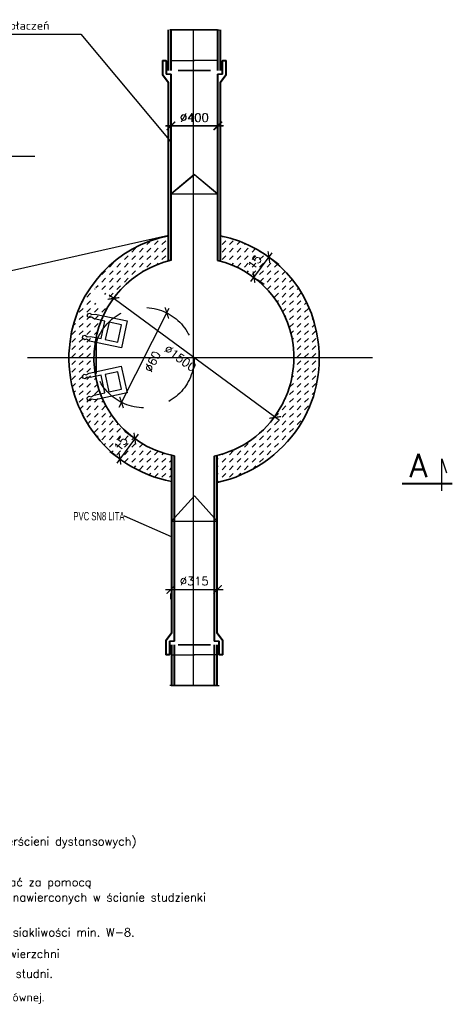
# Model space of a CAD drawing. Header units: millimetres. Extents: x 486 to 2078, y -150 to 500.
# Tile 6 of 6: x 1819 to 2078, y -139 to 450. Entities that reach past the tile are written whole.
import ezdxf
from ezdxf import colors
from ezdxf.entities.mleader import LeaderData, LeaderLine
from ezdxf.lldxf.tags import DXFTag
from ezdxf.math import Vec2, Vec3

# ---------------------------------------------------------------- set-up
doc = ezdxf.new("R2010")
doc.units = ezdxf.units.MM
doc.header["$LTSCALE"] = 5
doc.linetypes.add('DASHED2', pattern=[9.524999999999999, 6.35, -3.175])
for name, color, linetype in [('NAPISY', 7, 'Continuous'), ('OBRYS_20', 7, 'Continuous'), ('OBRYS_25', 7, 'Continuous'), ('OBRYS_70', 7, 'Continuous'), ('OPIS_25', 7, 'Continuous'), ('OPIS_70', 7, 'Continuous'), ('OSIE2', 1, 'DASHDOT'), ('PRZERYWANE2', 7, 'DASHED2')]:
    doc.layers.add(name, color=color, linetype=linetype)
doc.layers.add('OBRYS_35', color=7, linetype='Continuous', lineweight=35)
doc.layers.add('WYMIARY_25', color=250, linetype='Continuous', lineweight=25)
doc.styles.add('25', font='simplex.shx', dxfattribs={"height": 5})
doc.styles.add('70', font='simplex.shx', dxfattribs={"height": 15})
doc.styles.add('_Q_MM_5', font='ARIALN.TTF', dxfattribs={"width": 0.8, "height": 5})
doc.styles.add('wymiar', font='simplex.shx')
tags = doc.linetypes.add('DASHDOT', pattern=[20, 10, -5, 0, -5]).pattern_tags.tags
tags[10:11] = [DXFTag(74, 4), DXFTag(75, 0), DXFTag(340, '0'), DXFTag(46, 0.0), DXFTag(50, 0.0), DXFTag(44, 0.0), DXFTag(45, 0.0)]
tags[8:9] = [DXFTag(74, 4), DXFTag(75, 0), DXFTag(340, '0'), DXFTag(46, 0.0), DXFTag(50, 0.0), DXFTag(44, 0.0), DXFTag(45, 0.0)]
tags[6:7] = [DXFTag(74, 4), DXFTag(75, 0), DXFTag(340, '0'), DXFTag(46, 0.0), DXFTag(50, 0.0), DXFTag(44, 0.0), DXFTag(45, 0.0)]
tags[4:5] = [DXFTag(74, 4), DXFTag(75, 0), DXFTag(340, '0'), DXFTag(46, 0.0), DXFTag(50, 0.0), DXFTag(44, 0.0), DXFTag(45, 0.0)]
doc.dimstyles.new('WYMIARY1_25', dxfattribs={"dimscale": 2.5, "dimtxt": 2, "dimasz": 2, "dimexe": 1, "dimexo": 3, "dimgap": 1, "dimtad": 1, "dimtxsty": 'wymiar', "dimblk": 'ARCHTICK', "dimcen": 2, "dimdle": 1.3, "dimclrd": 256, "dimclre": 256, "dimaunit": 1, "dimadec": 0, "dimazin": 0, "dimtfac": 1, "dimtix": 1, "dimtmove": 2, "dimatfit": 3, "dimldrblk": 'ARCHTICK', "dimfxl": 0, "dimarcsym": 0})

# ---------------------------------------------------------------- blocks, each defined once
blk = doc.blocks.new('_ArchTick')
at = {"color": 0, "linetype": 'ByBlock', "lineweight": -3, "const_width": 0.15}
blk.add_lwpolyline([(-0.5, -0.5), (0.5, 0.5)], dxfattribs=at)
blk = doc.blocks.new('*D77')
at = {"layer": 'Defpoints', "color": 0}
for p in [(1875.23621948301, 283.6837347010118), (1971.840449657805, 212.4964976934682)]:
    blk.add_point(p, dxfattribs=at)
at = {"layer": 'WYMIARY_25', "lineweight": -2}
blk.add_line((1974.456814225, 210.5685100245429), (1872.619854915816, 285.6117223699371), dxfattribs=at)
at = {"layer": 'WYMIARY_25', "lineweight": -2, "xscale": 5, "yscale": 5, "zscale": 5}
for p, rotation in [((1875.23621948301, 283.6837347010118), 143.6136598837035), ((1971.840449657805, 212.4964976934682), 323.6136598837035)]:
    blk.add_blockref('_ArchTick', p, dxfattribs=dict(at, rotation=rotation))
at = {"layer": 'WYMIARY_25', "color": 0, "insert": (1915.106048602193, 247.9335389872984), "char_height": 5, "attachment_point": 5, "rotation": 323.61365988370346, "style": 'wymiar'}
blk.add_mtext('%%C1500', dxfattribs=at)
blk = doc.blocks.new('*D78')
at = {"layer": 'Defpoints', "color": 0}
for p in [(1887.944841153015, 199.7884156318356), (1879.042396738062, 187.7158637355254), (1879.046489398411, 187.712847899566)]:
    blk.add_point(p, dxfattribs=at)
at = {"layer": 'WYMIARY_25', "lineweight": -2}
for p, q in [((1889.86872470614, 202.4078044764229), (1877.114420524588, 185.0994907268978)), ((1881.907057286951, 204.237591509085), (1885.928153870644, 201.274490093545)), ((1873.008705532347, 192.1620237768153), (1877.029802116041, 189.1989223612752))]:
    blk.add_line(p, q, dxfattribs=at)
at = {"layer": 'WYMIARY_25', "lineweight": -2, "xscale": 5, "yscale": 5, "zscale": 5}
for p, rotation in [((1887.940748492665, 199.7914314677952), 53.613910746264), ((1879.042396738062, 187.7158637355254), 233.613910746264)]:
    blk.add_blockref('_ArchTick', p, dxfattribs=dict(at, rotation=rotation))
at = {"layer": 'WYMIARY_25', "color": 0, "insert": (1879.466383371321, 196.71976485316), "char_height": 5, "attachment_point": 5, "rotation": 53.61391074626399, "style": 'wymiar'}
blk.add_mtext('15', dxfattribs=at)
blk = doc.blocks.new('*D79')
at = {"layer": 'Defpoints', "color": 0}
for p in [(1968.030006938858, 308.4685252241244), (1968.083440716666, 308.4291504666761), (1959.131655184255, 296.392957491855)]:
    blk.add_point(p, dxfattribs=at)
at = {"layer": 'WYMIARY_25', "lineweight": -2}
for p, q in [((1957.257112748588, 293.7372097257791), (1970.011416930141, 311.0455234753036)), ((1974.067790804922, 304.0193493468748), (1970.096035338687, 306.9460918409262)), ((1965.169439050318, 291.9437816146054), (1961.197683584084, 294.8705241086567))]:
    blk.add_line(p, q, dxfattribs=at)
at = {"layer": 'WYMIARY_25', "lineweight": -2, "xscale": 5, "yscale": 5, "zscale": 5}
for p, rotation in [((1968.083440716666, 308.4291504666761), 53.61391074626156), ((1959.185088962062, 296.3535827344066), 233.6139107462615)]:
    blk.add_blockref('_ArchTick', p, dxfattribs=dict(at, rotation=rotation))
at = {"layer": 'WYMIARY_25', "color": 0, "insert": (1959.609075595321, 305.3574838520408), "char_height": 5, "attachment_point": 5, "rotation": 53.61391074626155, "style": 'wymiar'}
blk.add_mtext('15', dxfattribs=at)
blk = doc.blocks.new('*D80')
at = {"layer": 'Defpoints', "color": 0}
for p in [(1907.091698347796, 274.9919118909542), (1879.984032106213, 221.4645877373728)]:
    blk.add_point(p, dxfattribs=at)
at = {"layer": 'WYMIARY_25', "lineweight": -2}
blk.add_line((1878.515700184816, 218.5651910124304), (1908.560030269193, 277.8913086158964), dxfattribs=at)
at = {"layer": 'WYMIARY_25', "lineweight": -2, "xscale": 5, "yscale": 5, "zscale": 5}
for p, rotation in [((1907.091698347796, 274.9919118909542), 63.14112839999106), ((1879.984032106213, 221.4645877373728), 243.1411283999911)]:
    blk.add_blockref('_ArchTick', p, dxfattribs=dict(at, rotation=rotation))
at = {"layer": 'WYMIARY_25', "color": 0, "insert": (1898.462874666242, 245.9503985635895), "char_height": 5, "attachment_point": 5, "rotation": 63.14112839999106, "style": 'wymiar'}
blk.add_mtext('∅60', dxfattribs=at)
blk = doc.blocks.new('*D83')
at = {"layer": 'Defpoints', "color": 0}
for p in [(1909.438060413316, 385.1054836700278), (1937.438052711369, 386.8645969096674), (1937.438060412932, 385.1056062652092)]:
    blk.add_point(p, dxfattribs=at)
at = {"layer": 'WYMIARY_25', "lineweight": -2}
for p, q in [((1909.438027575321, 392.6054836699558), (1909.438041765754, 389.3644743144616)), ((1937.438027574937, 392.6056062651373), (1937.43804176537, 389.3645969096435)), ((1906.188052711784, 386.8644600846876), (1940.688052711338, 386.8646111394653))]:
    blk.add_line(p, q, dxfattribs=at)
at = {"layer": 'WYMIARY_25', "lineweight": -2, "xscale": 5, "yscale": 5, "zscale": 5}
for p, rotation in [((1909.438052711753, 386.8644743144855), 180.000250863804), ((1937.438052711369, 386.8645969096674), 0.000250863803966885)]:
    blk.add_blockref('_ArchTick', p, dxfattribs=dict(at, rotation=rotation))
at = {"layer": 'WYMIARY_25', "color": 0, "insert": (1923.438030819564, 391.8645356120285), "char_height": 5, "attachment_point": 5, "rotation": 0.000250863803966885, "style": 'wymiar'}
blk.add_mtext('∅400', dxfattribs=at)
blk = doc.blocks.new('*D86')
at = {"layer": 'Defpoints', "color": 0}
for p in [(1909.637670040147, 385.1056062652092), (1909.63767774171, 386.8645969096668), (1937.637670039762, 385.1054836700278)]:
    blk.add_point(p, dxfattribs=at)
at = {"layer": 'WYMIARY_25', "lineweight": -2}
for p, q in [((1909.637702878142, 392.6056062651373), (1909.637688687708, 389.3645969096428)), ((1937.637702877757, 392.6054836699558), (1937.637688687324, 389.3644743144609)), ((1940.887677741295, 386.864460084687), (1906.387677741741, 386.8646111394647))]:
    blk.add_line(p, q, dxfattribs=at)
at = {"layer": 'WYMIARY_25', "lineweight": -2, "xscale": 5, "yscale": 5, "zscale": 5}
for p, rotation in [((1909.63767774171, 386.8645969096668), 179.999749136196), ((1937.637677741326, 386.8644743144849), 359.999749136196)]:
    blk.add_blockref('_ArchTick', p, dxfattribs=dict(at, rotation=rotation))
at = {"layer": 'WYMIARY_25', "color": 0, "insert": (1923.637699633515, 391.8645356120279), "char_height": 5, "attachment_point": 5, "rotation": 359.99974913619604, "style": 'wymiar'}
blk.add_mtext('∅400', dxfattribs=at)
blk = doc.blocks.new('*D87')
at = {"layer": 'Defpoints', "color": 0}
for p in [(1909.438060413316, 111.351015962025), (1937.438052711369, 109.591902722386), (1937.438060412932, 111.3508933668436)]:
    blk.add_point(p, dxfattribs=at)
at = {"layer": 'WYMIARY_25', "lineweight": -2}
for p, q in [((1906.188052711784, 109.5920395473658), (1940.688052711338, 109.5918884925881)), ((1909.438027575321, 103.8510159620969), (1909.438041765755, 107.0920253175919)), ((1937.438027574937, 103.8508933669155), (1937.438041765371, 107.09190272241))]:
    blk.add_line(p, q, dxfattribs=at)
at = {"layer": 'WYMIARY_25', "lineweight": -2, "xscale": 5, "yscale": 5, "zscale": 5}
for p, rotation in [((1909.438052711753, 109.5920253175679), 179.999749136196), ((1937.438052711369, 109.591902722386), 359.999749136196)]:
    blk.add_blockref('_ArchTick', p, dxfattribs=dict(at, rotation=rotation))
at = {"layer": 'WYMIARY_25', "color": 0, "insert": (1923.438074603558, 114.5919640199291), "char_height": 5, "attachment_point": 5, "rotation": 359.99974913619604, "style": 'wymiar'}
blk.add_mtext('∅315', dxfattribs=at)
blk = doc.blocks.new('_None')

msp = doc.modelspace()

# ---------------------------------------------------------------- hatches: boundary and pattern name
at = {"layer": 'WYMIARY_25'}
h = msp.add_hatch(dxfattribs=at)
h.set_pattern_fill('DASH', color=0, angle=225, style=0)
h.set_pattern_definition([(225, (15026.54230986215, -1801.185409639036), (-9.498820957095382e-16, -4.490128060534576), [3.174999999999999, -3.174999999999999])])
edge = h.paths.add_edge_path()
edge.add_line((1849.128736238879, 238.6980090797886), (1864.291723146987, 238.6980090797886))
edge.add_arc((1923.731526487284, 248.0178916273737), 60.16602389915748, 105.1204005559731, 188.9111561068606, ccw=False)
edge.add_line((1908.037324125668, 306.1009566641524), (1908.037324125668, 320.6090117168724))
edge.add_arc((1921.603624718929, 248.7140469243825), 73.16372375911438, 100.6858457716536, 187.8684420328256)
h.paths.add_polyline_path([(1867.892154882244, 278.2327697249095), (1860.1293149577, 283.9531726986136), (1864.578517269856, 289.9909370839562), (1872.341357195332, 284.2705341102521)], flags=16)
edge = h.paths.add_edge_path()
edge.add_line((1939.237390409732, 321.2397526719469), (1939.237323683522, 305.9998886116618))
edge.add_arc((1923.538334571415, 248.0901161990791), 60.00000000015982, 45.28399540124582, 74.83202091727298, ccw=False)
edge.add_arc((1944.716690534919, 269.3385724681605), 29.99999999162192, 44.716009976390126, 45.473325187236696, ccw=False)
edge.add_arc((1927.407809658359, 250.9599924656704), 55.23781993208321, 6.998251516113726, 45.63034851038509, ccw=False)
edge.add_line((1982.234100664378, 257.6901161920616), (1997.480122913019, 257.6901161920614))
edge.add_arc((1924.448253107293, 249.2213098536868), 73.52125330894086, 6.614500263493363, 78.39551577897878)
edge = h.paths.add_edge_path()
edge.add_line((1974.646386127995, 217.0080916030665), (1986.219935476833, 207.1201200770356))
edge.add_arc((1923.347760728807, 247.6582018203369), 74.80806393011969, 327.1872979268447, 367.7066987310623)
edge.add_line((1997.480122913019, 257.6901161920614), (1982.234100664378, 257.6901161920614))
edge.add_arc((1922.916799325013, 247.7049317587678), 60.15185904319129, -30.685306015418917, 9.555308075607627, ccw=False)
edge = h.paths.add_edge_path()
edge.add_line((1937.23732618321, 189.8856972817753), (1937.237397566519, 173.5821858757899))
edge.add_arc((1917.567191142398, 254.8230750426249), 83.58827126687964, 283.6106376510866, 325.1959325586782)
edge.add_line((1986.202247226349, 207.1132419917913), (1974.322391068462, 217.2044098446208))
edge.add_arc((1925.433183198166, 244.740568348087), 56.11055757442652, 282.14420839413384, 330.6102255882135, ccw=False)
edge = h.paths.add_edge_path()
edge.add_line((1909.838336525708, 174.4133394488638), (1909.637326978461, 189.7041156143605))
edge.add_arc((1923.650503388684, 248.1718889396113), 60.12361957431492, 189.066072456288, 256.5219557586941, ccw=False)
edge.add_line((1864.277990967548, 238.6980090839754), (1849.128736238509, 238.6980090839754))
edge.add_arc((1923.423200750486, 248.0517179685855), 74.88096772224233, 187.1758107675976, 259.5475501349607)

# ---------------------------------------------------------------- linework, layer by layer
at = {"layer": 'NAPISY', "color": 0}
for points in [[(1867.787274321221, 259.6418860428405), (1870.049178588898, 270.0928780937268), (1863.576119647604, 271.4849335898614), (1862.078933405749, 272.5588985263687), (1860.526300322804, 272.0722561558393), (1859.489637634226, 272.9923085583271), (1859.763265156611, 274.3729089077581), (1861.031963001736, 274.8522586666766), (1862.14786628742, 273.9966644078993), (1864.183997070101, 274.1791458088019), (1883.375984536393, 270.1782791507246), (1879.917879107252, 254.1661650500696), (1860.825610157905, 258.1885269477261), (1859.030148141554, 259.3100090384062), (1857.755476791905, 258.923131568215), (1856.626204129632, 259.8265030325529), (1856.951370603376, 261.229942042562), (1858.263091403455, 261.6963729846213), (1859.407921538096, 260.6701184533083), (1861.459125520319, 260.9928942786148), (1867.827001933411, 259.6641287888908)], [(1870.230521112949, 259.1629573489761), (1877.804316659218, 257.5424877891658), (1879.977504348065, 267.8886406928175), (1872.505648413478, 269.4936948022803), (1870.242518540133, 259.1596613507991)], [(1869.963638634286, 227.2360211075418), (1867.731980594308, 237.6935135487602), (1861.258554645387, 236.303165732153), (1859.452325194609, 236.6671746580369), (1858.236727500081, 235.5855959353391), (1856.913593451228, 235.998490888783), (1856.595833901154, 237.3696065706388), (1857.555563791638, 238.3278805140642), (1858.92445863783, 238.0063084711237), (1860.705827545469, 239.0092306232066), (1879.846953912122, 243.2467532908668), (1883.272846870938, 227.2277162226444), (1864.213802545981, 223.0507605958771), (1862.116112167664, 223.3355429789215), (1861.112943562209, 222.4591218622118), (1859.712230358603, 222.8187595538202), (1859.432075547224, 224.2318722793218), (1860.436337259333, 225.1960443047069), (1861.901721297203, 224.7307658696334), (1863.639191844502, 225.8677874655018), (1869.9907197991, 227.2726221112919)], [(1872.387918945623, 227.8032005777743), (1879.958732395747, 229.4375457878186), (1877.689265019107, 239.7630066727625), (1870.217723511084, 238.1564895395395), (1872.400211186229, 227.8051248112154)]]:
    msp.add_lwpolyline(points, dxfattribs=at)
at = {"layer": 'OBRYS_20', "color": 0}
for p, q in [((1732.467189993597, 441.7068250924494), (1855.560887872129, 441.7068250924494)), ((1855.560887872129, 441.7068250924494), (1909.438094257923, 377.37557956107)), ((1923.385411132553, 357.8176079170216), (1909.438231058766, 346.1310919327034)), ((1909.637499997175, 346.2688171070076), (1923.690319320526, 357.8176079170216)), ((1937.438230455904, 346.2688171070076), (1923.385411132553, 357.8176079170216)), ((1923.690319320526, 357.8176079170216), (1937.637499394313, 346.1310919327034)), ((1909.438231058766, 346.1310919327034), (1937.438230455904, 346.2688171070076)), ((1937.637499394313, 346.1310919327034), (1909.637499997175, 346.2688171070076)), ((1805.983125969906, 298.670508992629), (1908.03739142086, 321.470772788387)), ((1864.386932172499, 256.3653067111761), (1864.851963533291, 256.3647133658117)), ((1864.533113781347, 240.3651071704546), (1864.831548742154, 240.3647263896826)), ((1909.637499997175, 150.1876825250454), (1923.690319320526, 165.5936920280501)), ((1923.690319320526, 165.5936920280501), (1937.438231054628, 150.3244275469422)), ((1937.438231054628, 150.3244275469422), (1909.637499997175, 150.1876825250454))]:
    msp.add_line(p, q, dxfattribs=at)
at = {"layer": 'OBRYS_25', "color": 0}
for p, q in [((2071.42680292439, 168.6216582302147), (2071.42680292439, 187.6240650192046)), ((2071.42680292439, 187.6240650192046), (2074.177834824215, 179.3820573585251))]:
    msp.add_line(p, q, dxfattribs=at)
at = {"layer": 'OBRYS_35', "color": 0}
for p, q in [((1907.837800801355, 444.3993715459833), (1907.837907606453, 420.0057312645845)), ((1908.037929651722, 444.3994556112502), (1908.037822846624, 420.0058153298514)), ((1909.437800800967, 444.3993785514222), (1909.437907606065, 420.0057382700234)), ((1909.637929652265, 444.3994486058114), (1909.637822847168, 420.005808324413)), ((1937.437800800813, 444.3994486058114), (1937.437907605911, 420.005808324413)), ((1937.637929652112, 444.3993785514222), (1937.637822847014, 420.0057382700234)), ((1939.037800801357, 444.3994556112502), (1939.037907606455, 420.0058153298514)), ((1939.237929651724, 444.3993715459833), (1939.237822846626, 420.0057312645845)), ((1933.037907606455, 420.0058153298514), (1913.837907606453, 420.0057312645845)), ((1933.037907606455, 420.0058153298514), (1913.837907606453, 420.0057312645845)), ((1914.037822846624, 420.0058153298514), (1933.237822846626, 420.0057312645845)), ((1914.037822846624, 420.0058153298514), (1933.237822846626, 420.0057312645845)), ((1907.838094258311, 377.3755725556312), (1907.83807761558, 381.1766720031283)), ((1908.037636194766, 377.3756566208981), (1908.037652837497, 381.1767560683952)), ((1909.438094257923, 377.37557956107), (1909.438077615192, 381.1766790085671)), ((1909.43840478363, 306.4533806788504), (1909.438094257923, 377.37557956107)), ((1909.637325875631, 306.5005066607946), (1909.637636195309, 377.3756496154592)), ((1909.637636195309, 377.3756496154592), (1909.637652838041, 381.1767490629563)), ((1937.43809425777, 377.3756496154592), (1937.438077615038, 381.1767490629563)), ((1937.438405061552, 306.3899400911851), (1937.43809425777, 377.3756496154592)), ((1937.637325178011, 306.3411394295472), (1937.637636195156, 377.37557956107)), ((1937.637636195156, 377.37557956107), (1937.637652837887, 381.1766790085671)), ((1939.038094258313, 377.3756566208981), (1939.038077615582, 381.1767560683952)), ((1939.237636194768, 377.3755725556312), (1939.237652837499, 381.1766720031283)), ((1911.438402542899, 189.4913492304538), (1911.438094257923, 119.0809200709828)), ((1911.637328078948, 189.4527686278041), (1911.637636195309, 119.0808500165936)), ((1935.43840209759, 189.3896084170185), (1935.43809425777, 119.0808500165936)), ((1935.637328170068, 189.4319924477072), (1935.637636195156, 119.0809200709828)), ((1909.838094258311, 119.0809270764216), (1909.83807761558, 115.2798276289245)), ((1910.037636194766, 119.0808430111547), (1910.037652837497, 115.2797435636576)), ((1911.438094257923, 119.0809200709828), (1911.438077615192, 115.2798206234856)), ((1911.637636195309, 119.0808500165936), (1911.637652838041, 115.2797505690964)), ((1935.43809425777, 119.0808500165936), (1935.438077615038, 115.2797505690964)), ((1935.637636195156, 119.0809200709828), (1935.637652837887, 115.2798206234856)), ((1937.038094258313, 119.0808430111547), (1937.038077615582, 115.2797435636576)), ((1937.237636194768, 119.0809270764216), (1937.237652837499, 115.2798276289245)), ((1909.837800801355, 52.0571280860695), (1909.837907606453, 76.4507683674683)), ((1910.037929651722, 52.05704402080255), (1910.037822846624, 76.45068430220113)), ((1911.437800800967, 52.05712108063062), (1911.437907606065, 76.4507613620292)), ((1911.637929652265, 52.05705102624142), (1911.637822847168, 76.45069130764)), ((1933.037907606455, 76.45068430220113), (1913.837907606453, 76.4507683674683)), ((1933.037907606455, 76.45068430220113), (1913.837907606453, 76.4507683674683)), ((1914.037822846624, 76.45068430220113), (1933.237822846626, 76.4507683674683)), ((1914.037822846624, 76.45068430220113), (1933.237822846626, 76.4507683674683)), ((1935.437800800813, 52.05705102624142), (1935.437907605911, 76.45069130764)), ((1935.637929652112, 52.05712108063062), (1935.637822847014, 76.4507613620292)), ((1937.037800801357, 52.05704402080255), (1937.037907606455, 76.45068430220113)), ((1937.237929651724, 52.0571280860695), (1937.237822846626, 76.4507683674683))]:
    msp.add_line(p, q, dxfattribs=at)
at = {"layer": 'OBRYS_35', "color": 0, "lineweight": 35}
for p, q in [((1904.491765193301, 425.9783777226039), (1906.736315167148, 425.9783875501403)), ((1904.491803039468, 417.3345413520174), (1904.491765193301, 425.9783777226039)), ((1904.691731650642, 425.730861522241), (1904.691694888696, 417.3346547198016)), ((1906.936281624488, 425.7308516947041), (1904.691731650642, 425.730861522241)), ((1906.736315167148, 425.9783875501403), (1906.736350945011, 417.8069393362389)), ((1906.936246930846, 417.8070330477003), (1906.936281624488, 425.7308516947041)), ((1940.139448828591, 425.7308516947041), (1942.383998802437, 425.730861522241)), ((1940.139483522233, 417.8070330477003), (1940.139448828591, 425.7308516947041)), ((1940.339415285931, 425.9783875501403), (1940.339379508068, 417.8069393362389)), ((1942.583965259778, 425.9783777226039), (1940.339415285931, 425.9783875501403)), ((1942.383998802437, 425.730861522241), (1942.384035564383, 417.3346547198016)), ((1942.583927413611, 417.3345413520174), (1942.583965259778, 425.9783777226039)), ((1907.837938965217, 412.8435785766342), (1904.491803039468, 417.3345413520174)), ((1908.03779148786, 412.8436626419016), (1904.691694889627, 417.3346547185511)), ((1906.736350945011, 417.8069393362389), (1909.437917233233, 417.806951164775)), ((1906.936246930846, 417.8070330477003), (1909.63781322, 417.8070212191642)), ((1907.837938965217, 412.8435785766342), (1907.838094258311, 377.3755725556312)), ((1908.03779148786, 412.8436626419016), (1908.037636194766, 377.3756566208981)), ((1909.437917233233, 417.806951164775), (1909.438094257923, 377.37557956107)), ((1909.63781322, 417.8070212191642), (1909.637636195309, 377.3756496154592)), ((1940.139483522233, 417.8070330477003), (1937.437917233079, 417.8070212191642)), ((1937.437917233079, 417.8070212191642), (1937.43809425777, 377.3756496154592)), ((1937.637813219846, 417.806951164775), (1937.637636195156, 377.37557956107)), ((1940.339379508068, 417.8069393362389), (1937.637813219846, 417.806951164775)), ((1939.037938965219, 412.8436626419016), (1942.384035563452, 417.3346547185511)), ((1939.037938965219, 412.8436626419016), (1939.038094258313, 377.3756566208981)), ((1939.237791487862, 412.8435785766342), (1939.237636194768, 377.3755725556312)), ((1939.237791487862, 412.8435785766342), (1942.583927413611, 417.3345413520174)), ((1907.838406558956, 306.047988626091), (1907.838094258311, 377.3755725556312)), ((1908.037324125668, 306.1009566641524), (1908.037636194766, 377.3756566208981)), ((1939.038406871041, 305.9767949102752), (1939.038094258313, 377.3756566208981)), ((1939.237323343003, 305.9221163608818), (1939.237636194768, 377.3755725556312)), ((1864.854005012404, 257.964712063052), (1864.82950726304, 238.7647276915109)), ((1909.838404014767, 189.8274333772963), (1909.838094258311, 119.0809270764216)), ((1910.03732663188, 189.7831392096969), (1910.037636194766, 119.0808430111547)), ((1937.038403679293, 189.7507287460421), (1937.038094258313, 119.0808430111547)), ((1937.23732656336, 189.7988732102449), (1937.237636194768, 119.0809270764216)), ((1909.837938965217, 83.61292105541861), (1909.838094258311, 119.0809270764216)), ((1910.03779148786, 83.61283699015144), (1910.037636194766, 119.0808430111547)), ((1911.437917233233, 78.64954846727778), (1911.438094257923, 119.0809200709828)), ((1911.63781322, 78.64947841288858), (1911.637636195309, 119.0808500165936)), ((1935.437917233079, 78.64947841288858), (1935.43809425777, 119.0808500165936)), ((1935.637813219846, 78.64954846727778), (1935.637636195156, 119.0809200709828)), ((1937.037938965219, 83.61283699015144), (1937.038094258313, 119.0808430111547)), ((1937.237791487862, 83.61292105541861), (1937.237636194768, 119.0809270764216)), ((1909.837938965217, 83.61292105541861), (1906.491803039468, 79.12195828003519)), ((1910.03779148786, 83.61283699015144), (1906.691694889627, 79.12184491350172)), ((1937.037938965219, 83.61283699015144), (1940.384035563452, 79.12184491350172)), ((1937.237791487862, 83.61292105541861), (1940.583927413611, 79.12195828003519)), ((1906.491803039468, 79.12195828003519), (1906.491765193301, 70.47812190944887)), ((1906.691731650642, 70.72563810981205), (1906.691694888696, 79.12184491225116)), ((1908.736315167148, 70.47811208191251), (1908.736350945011, 78.6495602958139)), ((1908.736350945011, 78.6495602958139), (1911.437917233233, 78.64954846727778)), ((1908.936246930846, 78.6494665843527), (1911.63781322, 78.64947841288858)), ((1908.936246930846, 78.6494665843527), (1908.936281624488, 70.72564793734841)), ((1938.139483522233, 78.6494665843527), (1935.437917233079, 78.64947841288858)), ((1938.339379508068, 78.6495602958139), (1935.637813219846, 78.64954846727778)), ((1938.139483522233, 78.6494665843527), (1938.139448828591, 70.72564793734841)), ((1938.339415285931, 70.47811208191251), (1938.339379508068, 78.6495602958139)), ((1940.383998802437, 70.72563810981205), (1940.384035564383, 79.12184491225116)), ((1940.583927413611, 79.12195828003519), (1940.583965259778, 70.47812190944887)), ((1908.936281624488, 70.72564793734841), (1906.691731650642, 70.72563810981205)), ((1938.139448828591, 70.72564793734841), (1940.383998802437, 70.72563810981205)), ((1906.491765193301, 70.47812190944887), (1908.736315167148, 70.47811208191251)), ((1940.583965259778, 70.47812190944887), (1938.339415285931, 70.47811208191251))]:
    msp.add_line(p, q, dxfattribs=at)
for centre, radius, start, end in [((1922.728216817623, 248.4907898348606), 74.14501449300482, 101.428002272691, 172.7108974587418), ((1925.054319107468, 249.5647986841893), 72.88016082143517, 6.401142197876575, 78.77816851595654), ((1923.306846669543, 248.3573949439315), 59.72836209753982, 103.230051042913, 170.8085780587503), ((1923.306846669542, 248.3573949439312), 59.72836209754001, 7.438667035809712, 76.31421381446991), ((1923.890075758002, 248.1767955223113), 75.33750090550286, 172.5861377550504, 259.250398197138), ((1922.84154215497, 247.7549736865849), 59.36902835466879, 170.1629162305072, 259.1218162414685), ((1922.342612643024, 248.4968198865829), 60.66700096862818, 327.4820469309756, 7.190199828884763), ((1923.347760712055, 247.6582018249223), 74.80806394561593, 327.1872979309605, 7.706698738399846), ((1923.118870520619, 247.6983625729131), 59.5959870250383, 281.9300565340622, 329.2243377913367), ((1920.45984039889, 250.6247472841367), 78.84822568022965, 282.285489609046, 326.5127432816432)]:
    msp.add_arc(centre, radius, start, end, dxfattribs=at)
at = {"layer": 'OBRYS_70', "color": 0}
for p, q in [((1749.544378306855, 368.6908242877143), (1828.221648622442, 368.6908242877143)), ((2047.729563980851, 173.2303810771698), (2077.729563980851, 173.2303810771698)), ((2047.729563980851, 172.7303810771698), (2077.729563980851, 172.7303810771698))]:
    msp.add_line(p, q, dxfattribs=at)
at = {"layer": 'OSIE2', "color": 0, "ltscale": 0.4}
for p, q in [((1923.0770572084, 52.05708763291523), (1923.075339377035, 444.399411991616)), ((2029.956340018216, 248.0901161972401), (1823.704267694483, 248.0901161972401))]:
    msp.add_line(p, q, dxfattribs=at)
at = {"layer": 'PRZERYWANE2', "color": 0}
for p, q in [((1937.381712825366, 444.3994746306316), (1908.772401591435, 444.399349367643)), ((1909.694017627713, 444.3994746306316), (1938.303328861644, 444.399349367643)), ((1909.381013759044, 425.978390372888), (1919.437881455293, 425.9784344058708)), ((1913.196257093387, 425.97848012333), (1923.637848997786, 425.9784344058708)), ((1933.879473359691, 425.97848012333), (1923.437881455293, 425.9784344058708)), ((1937.694716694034, 425.978390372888), (1927.637848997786, 425.9784344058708)), ((1909.381013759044, 70.47810925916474), (1919.437881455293, 70.47806522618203)), ((1913.196257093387, 70.47801950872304), (1923.637848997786, 70.47806522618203)), ((1933.879473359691, 70.47801950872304), (1923.437881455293, 70.47806522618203)), ((1937.694716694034, 70.47810925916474), (1927.637848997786, 70.47806522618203)), ((1937.381712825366, 52.05702500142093), (1908.772401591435, 52.05715026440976)), ((1909.694017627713, 52.05702500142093), (1938.303328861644, 52.05715026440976))]:
    msp.add_line(p, q, dxfattribs=at)
msp.add_circle((1893.537865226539, 248.2282498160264), 30, dxfattribs=at)

# ---------------------------------------------------------------- texts
at = {"layer": 'OBRYS_25', "color": 0, "style": '25'}
for s, p in [('1. Prefabrykowane elementy studni (z wyjątkiem pierścieni dystansowych)', (1636.917960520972, -43.53349881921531)), ('2. Przejście kanałów przez ścianki studzienki wykonać za pomocą ', (1636.917960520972, -67.96656707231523)), ('fabrycznie wklejonych króćców połączeniowych w nawierconych w ścianie studzienki ', (1648.101673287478, -77.01809509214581)), ('3. Prefabrykat studni z betonu kl. min C30/40 i nasiakliwości min. W-8.', (1636.917960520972, -97.9532593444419)), ('4. Dopuszcza się w ulicach o docelowej rzędnej nawierzchni', (1636.917960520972, -110.8461187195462)), ('stosowanie zwężek betonowych jako zwieńczenia studni.', (1647.826393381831, -122.696816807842)), ('5. Stopnie złazowe osadzić prostopadle do kinety głównej.', (1636.917960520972, -136.8650346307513))]:
    msp.add_text(s, height=5, dxfattribs=at).set_placement(p)
at = {"layer": 'OPIS_25', "color": 0, "linetype": 'Continuous', "style": '25'}
msp.add_text('Rodzaj rury i system połaczeń', height=5, dxfattribs=at).set_placement((1734.625592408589, 444.4045227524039))
at = {"layer": 'OPIS_70', "color": 0, "style": '70'}
msp.add_text('A', height=14, dxfattribs=at).set_placement((2052.114846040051, 176.7672402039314))

# ---------------------------------------------------------------- dimensions: what is measured, and where the dimension line sits
at = {"layer": 'WYMIARY_25', "color": 0}
for base, p1, p2, angle, text, picture, middle in [((1937.438052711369, 386.8645969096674), (1909.438060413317, 385.1054836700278), (1937.438060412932, 385.1056062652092), 0.0002508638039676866, '∅400', '*D83', (1923.438030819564, 391.8645356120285)), ((1909.63767774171, 386.8645969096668), (1937.637670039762, 385.1054836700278), (1909.637670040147, 385.1056062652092), 179.999749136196, '∅400', '*D86', (1923.637699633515, 391.8645356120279)), ((1937.438052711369, 109.591902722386), (1909.438060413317, 111.351015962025), (1937.438060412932, 111.3508933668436), 359.999749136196, '∅315', '*D87', (1923.438074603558, 114.5919640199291))]:
    dim = msp.add_linear_dim(base=base, p1=p1, p2=p2, angle=angle, text=text, dimstyle='WYMIARY1_25', override={"dimtxsty": 'wymiar'}, dxfattribs=at)
    dim.commit()
    dim.dimension.update_dxf_attribs({"geometry": picture, "text_midpoint": middle})
for p1, p2, distance, picture, middle in [((1959.131655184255, 296.392957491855), (1968.030006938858, 308.4685252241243), -0.06637424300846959, '*D79', (1959.609075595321, 305.3574838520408)), ((1887.944841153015, 199.7884156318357), (1879.046489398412, 187.712847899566), -0.005083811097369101, '*D78', (1879.466383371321, 196.71976485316))]:
    dim = msp.add_aligned_dim(p1=p1, p2=p2, distance=distance, dimstyle='WYMIARY1_25', dxfattribs=at)
    dim.commit()
    dim.dimension.update_dxf_attribs({"geometry": picture, "text_midpoint": middle})
dim = msp.add_diameter_dim_2p(p1=(1971.840449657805, 212.4964976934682), p2=(1875.23621948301, 283.6837347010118), text='%%C1500', dimstyle='WYMIARY1_25', override={"dimtxsty": 'wymiar'}, dxfattribs=at)
dim.commit()
dim.dimension.update_dxf_attribs({"geometry": '*D77', "text_midpoint": (1915.106048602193, 247.9335389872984), "dimtype": 163})
dim = msp.add_diameter_dim_2p(p1=(1879.984032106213, 221.4645877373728), p2=(1907.091698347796, 274.9919118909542), dimstyle='WYMIARY1_25', dxfattribs=at)
dim.commit()
dim.dimension.update_dxf_attribs({"geometry": '*D80', "text_midpoint": (1898.462874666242, 245.9503985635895), "dimtype": 163})

# ---------------------------------------------------------------- leaders
at = {"layer": 'OBRYS_20', "ltscale": 0.09}
ml = msp.add_multileader_mtext('Standard', dxfattribs=at)
ml.set_content('PVC SN8 LITA', color=256, style='_Q_MM_5')
ml.set_leader_properties()
ml.set_arrow_properties(name='NONE')
ml.build(insert=Vec2(0, 0))
ml.multileader.update_dxf_attribs({"dogleg_length": 0.1, "arrow_head_size": 1})
ctx = ml.context
ctx.base_point, ctx.char_height, ctx.arrow_head_size, ctx.landing_gap_size, ctx.plane_origin = Vec3(1851.150434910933, 153.3738910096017), 5, 1, 0.1, Vec3(1909.838190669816, 141.1007333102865)
notes = []
notes.append((ctx, [(0, (1, 1, 0), (1881.665987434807, 153.3738910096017), (-1, 0), 0.1, [(0, [(1909.838190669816, 141.1007333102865)], 0, [])])]))
ctx.mtext.insert, ctx.mtext.flow_direction = Vec3(1851.250434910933, 155.9165240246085), 5
for ctx, leaders in notes:
    for number, flags, end, landing, length, lines in leaders:
        leader = LeaderData()
        leader.index, (leader.has_last_leader_line, leader.has_dogleg_vector, leader.attachment_direction) = number, flags
        leader.last_leader_point, leader.dogleg_vector, leader.dogleg_length = Vec3(end), Vec3(landing), length
        for number, points, colour, breaks in lines:
            line = LeaderLine()
            line.index, line.vertices, line.color, line.breaks = number, Vec3.list(points), colors.encode_raw_color(colour), breaks
            leader.lines.append(line)
        ctx.leaders.append(leader)

doc.saveas('drawing.dxf')
